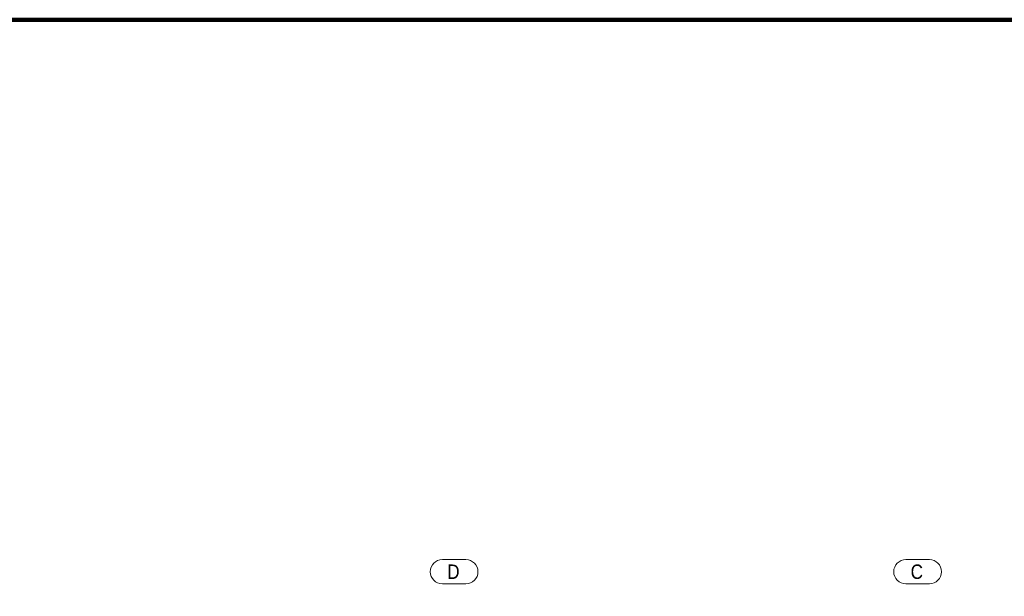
# Model space of a CAD drawing. Header units: millimetres. Extents: x 295996 to 512960, y -33037 to 76497.
# Tile 32 of 256: x 356111 to 366319, y 59472 to 65452. Entities that reach past the tile are written whole.
import ezdxf

# ---------------------------------------------------------------- set-up
doc = ezdxf.new("R2010")
doc.units = ezdxf.units.MM
doc.header["$LTSCALE"] = 0.25
doc.linetypes.add('DASHDOT', pattern=[25.4, 12.7, -6.35, 0, -6.35])
doc.linetypes.add('XKITLINE00', pattern=[0])
doc.layers.add('_STL_V_ZAŘ', color=53, linetype='Continuous', lineweight=35)
doc.layers.add('Mřížka', color=4, linetype='Continuous', lineweight=0)
doc.layers.add('IN_C_OSA', color=6, linetype='DASHDOT')
doc.styles.add('ARIAL', font='arial.ttf')

msp = doc.modelspace()

# ---------------------------------------------------------------- linework, layer by layer
at = {"layer": '_STL_V_ZAŘ', "color": 6, "lineweight": 90}
msp.add_lwpolyline([(329848.03496, 65451.99575), (377968.74668, 65451.99575), (377968.74668, 44265.0603), (329848.03496, 44265.0603)], close=True, dxfattribs=at)
at = {"layer": 'IN_C_OSA', "color": 4, "ltscale": 1000}
for p, q in [((360615.34906, 49651.90392), (360615.34906, 59601.90392)), ((365420.34906, 49651.90392), (365420.34906, 59601.90392))]:
    msp.add_line(p, q, dxfattribs=at)
at = {"layer": 'Mřížka', "linetype": 'XKITLINE00', "lineweight": 0}
for p, q in [((360493.13226, 59851.90392), (360737.56585, 59851.90392)), ((365298.13226, 59851.90392), (365542.56585, 59851.90392)), ((360493.13226, 59601.90392), (360737.56585, 59601.90392)), ((365298.13226, 59601.90392), (365542.56585, 59601.90392))]:
    msp.add_line(p, q, dxfattribs=at)
for centre, start, end in [((360493.13226, 59726.90392), 90, 270), ((360737.56585, 59726.90392), 270, 90), ((365298.13226, 59726.90392), 90, 270), ((365542.56585, 59726.90392), 270, 90)]:
    msp.add_arc(centre, 125, start, end, dxfattribs=at)

# ---------------------------------------------------------------- texts
at = {"layer": 'Mřížka', "style": 'ARIAL', "width": 0.85}
for s, p in [('D', (360543.13226, 59651.90392)), ('C', (365348.13226, 59651.90392))]:
    msp.add_text(s, height=150, dxfattribs=at).set_placement(p)

doc.saveas('drawing.dxf')
